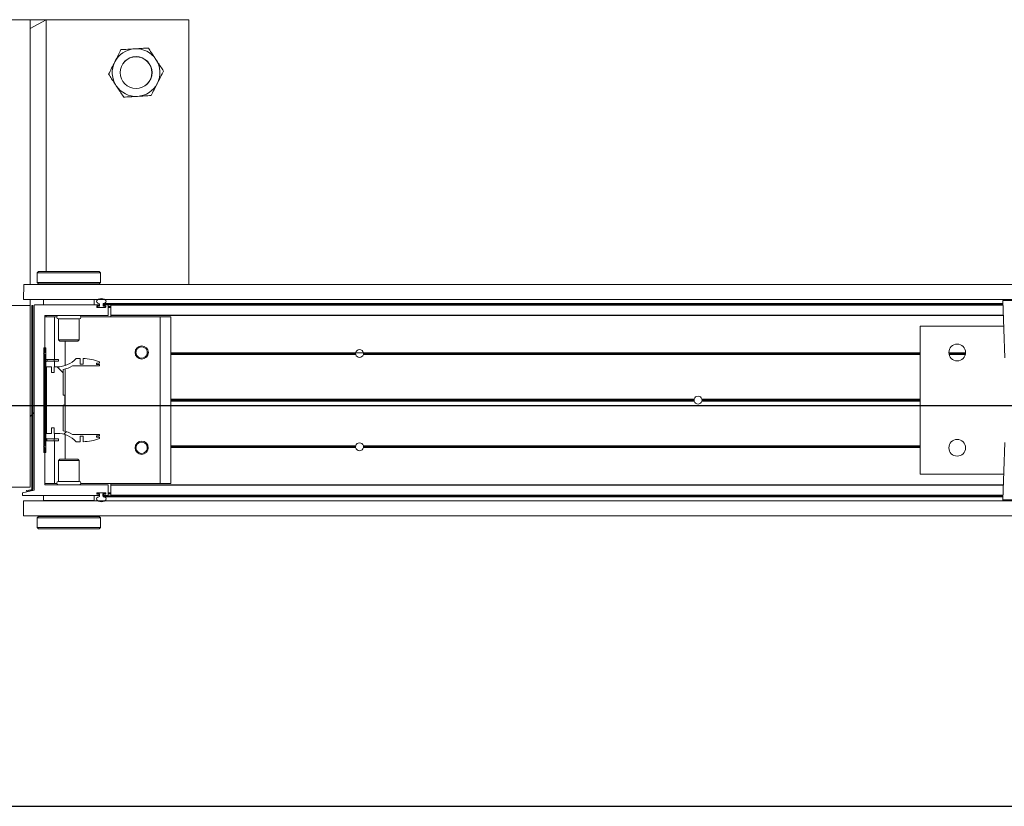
# Model space of a CAD drawing. Header units: feet. Extents: x 0 to 152508, y 0 to 59434.
# Tile 111 of 114: x 152357.22 to 152359.16, y 59421.09 to 59422.64. Entities that reach past the tile are written whole.
import ezdxf

# ---------------------------------------------------------------- set-up
doc = ezdxf.new("R2010")
doc.units = ezdxf.units.FT
doc.header["$LTSCALE"] = 0.1
doc.header["$MEASUREMENT"] = 0
for name, color, linetype, lineweight in [('Bridge plan$0$BR_P_Rail_Object', 251, 'Continuous', 30), ('Bridge plan$0$DR_P_Underdrain', 252, 'Continuous', 13), ('Bridge plan$0$SC_Scratch7', 252, 'Continuous', 0)]:
    doc.layers.add(name, color=color, linetype=linetype, lineweight=lineweight)

# ---------------------------------------------------------------- blocks, each defined once
blk = doc.blocks.new('Bridge plan$0$HIGH ST SCREENWALL_13 PANEL PLAN_2')
at = {"layer": 'Bridge plan$0$SC_Scratch7', "lineweight": 0}
h = blk.add_hatch(dxfattribs=at)
h.set_pattern_fill('ANSI31', color=256, scale=0.01, style=0, pattern_type=2)
h.set_pattern_definition([(44.99814199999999, (-33.95950515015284, -14.22361163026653), (-0.08838530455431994, 0.08839103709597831), [])])
h.paths.add_polyline_path([(-28.34556957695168, -0.1417565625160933, -0.3639702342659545), (-28.3476355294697, -0.1442185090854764), (-28.35617515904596, -0.1457239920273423), (-28.35588579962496, -0.1473653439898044), (-28.34734617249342, -0.1458598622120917, 0.3639702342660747), (-28.34390291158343, -0.1417566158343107), (-28.34389120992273, 0.2189973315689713), (-28.34555787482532, 0.2189973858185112)])
h = blk.add_hatch(dxfattribs=at)
h.set_pattern_fill('ANSI31', color=256, scale=0.01, style=0, pattern_type=2)
h.set_pattern_definition([(44.99814199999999, (-33.96843601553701, -14.22083327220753), (-0.08838530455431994, 0.08839103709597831), [])])
h.paths.add_polyline_path([(-28.31837982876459, -0.07085708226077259), (-28.31837313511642, 0.1355175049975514), (-28.32212312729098, 0.1355176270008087), (-28.32212982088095, -0.07085696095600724)])
h = blk.add_hatch(dxfattribs=at)
h.set_pattern_fill('ANSI38', color=256, scale=0.01, style=0, pattern_type=2)
h.set_pattern_definition([(44.99814199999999, (-33.86855822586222, -14.2249387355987), (-0.08838530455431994, 0.08839103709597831), []), (134.998142, (-33.86855822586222, -14.2249387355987), (-0.2651616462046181, 0.0883967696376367), [0.31249937, -0.18749962])])
h.paths.add_polyline_path([(-28.30730353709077, 0.08698853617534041), (-28.30730318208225, 0.09794652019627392), (-28.31691602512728, 0.09794683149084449), (-28.31692028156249, -0.03328650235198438), (-28.30730743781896, -0.03328681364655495), (-28.3073070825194, -0.02232883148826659), (-28.3016640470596, -0.02232901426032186), (-28.30166440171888, -0.0332869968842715), (-28.29602137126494, -0.03328717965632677, -0.2061892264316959), (-28.25839074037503, -0.0494957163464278), (-28.25035269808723, -0.04949597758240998), (-28.25035234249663, -0.03853799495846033), (-28.24477492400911, -0.03853817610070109), (-28.24477527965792, -0.04949615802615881, 0.09842250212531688), (-28.21275413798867, -0.04313238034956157), (-28.21275405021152, -0.04042569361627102), (-28.21848787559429, -0.04042550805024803), (-28.218487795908, -0.03796488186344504), (-28.21275397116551, -0.03796506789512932), (-28.21275388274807, -0.03525838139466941), (-28.26564464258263, -0.03525666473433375, 0.0857050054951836), (-28.28411177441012, -0.02795414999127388), (-28.28411013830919, 0.0224866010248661), (-28.28082930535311, 0.02248649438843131), (-28.28082866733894, 0.04217149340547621), (-28.28410949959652, 0.04217160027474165), (-28.28410786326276, 0.0926123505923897, 0.0857050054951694), (-28.26564025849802, 0.09991366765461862), (-28.21274949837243, 0.09991195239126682), (-28.21274941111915, 0.1026186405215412), (-28.21848323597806, 0.1026188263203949), (-28.21848315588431, 0.105079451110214), (-28.2127493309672, 0.1050792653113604), (-28.21274924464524, 0.1077859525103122, 0.09842250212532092), (-28.24476997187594, 0.1141518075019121), (-28.24477032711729, 0.1031938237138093), (-28.25034774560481, 0.1031940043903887), (-28.25034738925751, 0.1141519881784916), (-28.25838543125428, 0.1141522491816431, -0.2061892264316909), (-28.29601711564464, 0.09794615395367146), (-28.30166014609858, 0.09794633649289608), (-28.30166050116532, 0.08698835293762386)])
for p, q in [((-28.03637358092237, 0.7814862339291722), (-28.70303891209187, 0.7815078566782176)), ((-28.34887295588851, 0.7814963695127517), (-28.39053953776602, 0.7814977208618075)), ((-28.34887295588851, 0.7814963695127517), (-28.34888987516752, 0.2598307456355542)), ((-28.34887295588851, 0.7814963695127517), (-28.34887352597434, 0.7639182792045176)), ((-28.34887352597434, 0.7639182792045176), (-28.31762301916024, 0.7814953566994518)), ((-28.31762301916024, 0.7814953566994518), (-28.34887295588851, 0.7814963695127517)), ((-28.31762301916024, 0.7814953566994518), (-28.31763910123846, 0.2856662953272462)), ((-28.03639050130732, 0.2598206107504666), (-28.03637358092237, 0.7814862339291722)), ((-28.33545164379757, 0.2831668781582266), (-28.33545174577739, 0.2800390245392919)), ((-28.3329515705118, 0.285666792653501), (-28.33545164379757, 0.2831668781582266)), ((-28.33545164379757, 0.2831668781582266), (-28.21045189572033, 0.283162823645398)), ((-28.3329515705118, 0.285666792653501), (-28.21295181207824, 0.2856628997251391)), ((-28.21045189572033, 0.283162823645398), (-28.21295181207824, 0.2856628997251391)), ((-28.21078593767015, 0.2739683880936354), (-28.2107752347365, 0.2721592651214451)), ((-28.21045199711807, 0.2800337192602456), (-28.21045189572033, 0.283162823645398)), ((-28.36191068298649, 0.2598311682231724), (-28.3619116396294, 0.2303312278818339)), ((-28.36191068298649, 0.2598311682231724), (-24.37233533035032, 0.2597017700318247)), ((-28.33545216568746, 0.2670994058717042), (-28.33545226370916, 0.264052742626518)), ((-28.33545226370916, 0.264052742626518), (-28.33295235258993, 0.2615526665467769)), ((-28.33545226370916, 0.264052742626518), (-28.21045251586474, 0.2640486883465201)), ((-28.33295235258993, 0.2615526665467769), (-28.21295259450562, 0.2615487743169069)), ((-28.32920236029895, 0.2615525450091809), (-28.32920241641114, 0.2598301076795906)), ((-28.21670263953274, 0.259826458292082), (-28.21670258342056, 0.2615488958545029)), ((-28.21295259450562, 0.2615487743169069), (-28.21045251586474, 0.2640486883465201)), ((-28.21045251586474, 0.2640486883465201), (-28.2104524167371, 0.2670978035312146)), ((-28.34889120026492, 0.2189974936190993), (-28.39055778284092, 0.218998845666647)), ((-28.3619116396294, 0.2303312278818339), (-24.37233628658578, 0.2302018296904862)), ((-28.34890282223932, -0.1393351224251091), (-28.34889120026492, 0.2189974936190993)), ((-28.34889083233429, 0.230330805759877), (-28.34889120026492, 0.2189974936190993)), ((-28.34555787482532, 0.2189973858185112), (-28.34556957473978, -0.1417565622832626)), ((-28.34555787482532, 0.2189973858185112), (-28.34389120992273, 0.2189973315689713)), ((-28.34389120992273, 0.2189973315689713), (-28.34390291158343, -0.1417566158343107)), ((-28.3410787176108, 0.2190103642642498), (-28.34109051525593, -0.1447520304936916)), ((-28.21377415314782, 0.2198264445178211), (-28.34025848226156, 0.2198305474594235)), ((-28.32297200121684, 0.2302466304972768), (-28.32297233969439, 0.219829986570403)), ((-28.32297200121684, 0.2302466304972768), (-28.32295338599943, 0.2302466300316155)), ((-28.32295372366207, 0.219829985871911), (-28.32295338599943, 0.2302466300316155)), ((-28.32295338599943, 0.2302466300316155), (-28.22295358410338, 0.2302433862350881)), ((-28.3176408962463, 0.2303297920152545), (-28.31764089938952, 0.2302464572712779)), ((-28.28857845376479, 0.230328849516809), (-28.28857845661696, 0.2302455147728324)), ((-28.25732851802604, 0.2302445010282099), (-28.25732851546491, 0.2303278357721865)), ((-28.22295358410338, 0.2302433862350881), (-28.22295392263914, 0.2198267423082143)), ((-28.22293496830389, 0.2302433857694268), (-28.22293530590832, 0.2198267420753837)), ((-28.21774573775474, 0.2156884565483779), (-28.2177456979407, 0.2169230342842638)), ((-28.20106600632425, 0.2148677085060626), (-28.21692555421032, 0.2148682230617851)), ((-28.21692546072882, 0.2177432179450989), (-28.2137742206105, 0.2177431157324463)), ((-28.21678738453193, 0.216326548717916), (-28.21678740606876, 0.2156598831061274)), ((-28.21595410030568, 0.2148265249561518), (-28.20203745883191, 0.2148260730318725)), ((-28.21232903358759, 0.2171597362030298), (-28.21595402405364, 0.2171598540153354)), ((-28.21295398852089, 0.2185632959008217), (-28.21295397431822, 0.2190062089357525)), ((-28.21232891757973, 0.2207400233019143), (-28.21232903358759, 0.2171597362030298)), ((-28.20566237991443, 0.2171595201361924), (-28.20566226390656, 0.2207398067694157)), ((-28.20222427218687, 0.2171594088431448), (-28.20566237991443, 0.2171595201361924)), ((-28.20566226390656, 0.2207398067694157), (-26.43312958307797, 0.2206823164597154)), ((-28.20503731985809, 0.2190059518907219), (-28.20503733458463, 0.2185630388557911)), ((-28.20439347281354, 0.2224720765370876), (-26.4331900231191, 0.2224146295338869)), ((-28.20421715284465, 0.2177428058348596), (-28.20106591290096, 0.2177427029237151)), ((-28.19606585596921, 0.2198258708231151), (-28.2042170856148, 0.2198261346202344)), ((-28.20222427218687, 0.2171594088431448), (-28.20120405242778, 0.2171593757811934)), ((-28.20120412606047, 0.2148677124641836), (-28.20120410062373, 0.2156593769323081)), ((-28.20120410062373, 0.2156593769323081), (-28.20120407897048, 0.2163260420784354)), ((-28.20120410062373, 0.2156593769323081), (-28.20024626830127, 0.2156593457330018)), ((-28.20120407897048, 0.2163260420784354), (-28.20120405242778, 0.2171593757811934)), ((-28.20120407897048, 0.2163260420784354), (-28.20024575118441, 0.2163260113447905)), ((-28.20120405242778, 0.2171593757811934), (-28.20028067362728, 0.217159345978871)), ((-28.2002457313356, 0.2169224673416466), (-28.20024577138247, 0.2156878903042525)), ((-28.19524629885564, 0.1998258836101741), (-28.19524567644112, 0.219005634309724)), ((-28.19524581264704, 0.2148258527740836), (-28.19003748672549, 0.214825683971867)), ((-28.19524578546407, 0.2156591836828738), (-28.19003746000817, 0.2156590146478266)), ((-28.19524576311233, 0.2163258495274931), (-28.19003743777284, 0.2163256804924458)), ((-28.19524573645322, 0.2171591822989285), (-28.19003741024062, 0.2171590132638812)), ((-28.19003797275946, 0.1998125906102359), (-28.19003735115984, 0.2190054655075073)), ((-28.19003735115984, 0.2190054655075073), (-28.19003732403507, 0.2198256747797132)), ((-26.43306909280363, 0.2189484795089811), (-28.19003735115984, 0.2190054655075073)), ((-26.43309771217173, 0.2197686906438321), (-28.19003732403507, 0.2198256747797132)), ((-26.43341048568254, 0.2287337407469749), (-26.42946351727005, 0.1156021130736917)), ((-26.36712401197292, 0.228731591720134), (-26.43341048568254, 0.2287337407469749)), ((-28.32024844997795, 0.1256634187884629), (-28.32024609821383, 0.1981763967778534)), ((-28.320246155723, 0.1963924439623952), (-28.30128786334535, 0.196391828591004)), ((-28.31942586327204, 0.1989965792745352), (-28.19607965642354, 0.1989925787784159)), ((-28.31764191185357, 0.1989965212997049), (-28.31764199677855, 0.1963923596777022)), ((-28.30129058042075, 0.1126003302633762), (-28.30128786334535, 0.196391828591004)), ((-28.30128786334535, 0.196391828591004), (-28.29658150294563, 0.1963916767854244)), ((-28.24932766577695, 0.1963901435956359), (-28.09295494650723, 0.1963850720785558)), ((-28.19003808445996, 0.1963882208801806), (-28.19003799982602, 0.198992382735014)), ((-28.19003799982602, 0.198992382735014), (-28.19003797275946, 0.1998125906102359)), ((-26.4323708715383, 0.198935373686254), (-28.19003799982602, 0.198992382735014)), ((-26.43239948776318, 0.1997555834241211), (-28.19003797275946, 0.1998125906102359)), ((-28.09296558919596, -0.1317392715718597), (-28.09295494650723, 0.1963850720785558)), ((-28.09295494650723, 0.1963850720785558), (-28.07212165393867, 0.1963843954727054)), ((-28.07213229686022, -0.131739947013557), (-28.07212165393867, 0.1963843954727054)), ((-28.29337133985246, 0.1924340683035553), (-28.29337268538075, 0.1509512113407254)), ((-28.25253808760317, 0.1924327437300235), (-28.29337133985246, 0.1924340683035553)), ((-28.25253943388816, 0.1509498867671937), (-28.25253808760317, 0.1924327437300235)), ((-26.59629186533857, 0.178107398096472), (-26.59630132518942, -0.1135586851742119)), ((-26.4316440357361, 0.1781020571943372), (-26.59629186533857, 0.178107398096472)), ((-28.29337268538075, 0.1509512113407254), (-28.29100071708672, 0.1485790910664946)), ((-28.25253943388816, 0.1509498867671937), (-28.29337268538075, 0.1509512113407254)), ((-28.25491155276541, 0.1485779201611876), (-28.29100071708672, 0.1485790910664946)), ((-28.28045768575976, 0.1003381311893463), (-28.28045612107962, 0.1485787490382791)), ((-28.25491155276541, 0.1485779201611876), (-28.25253943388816, 0.1509498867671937)), ((-28.32274850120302, 0.1239968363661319), (-28.32024844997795, 0.1256634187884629)), ((-28.32024855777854, 0.1223300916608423), (-28.32274850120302, 0.1239968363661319)), ((-28.32212312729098, 0.1355176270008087), (-28.32212982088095, -0.07085696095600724)), ((-28.31837313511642, 0.1355175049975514), (-28.32212312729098, 0.1355176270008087)), ((-28.32025140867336, 0.03445486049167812), (-28.32024855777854, 0.1223300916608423)), ((-28.31837313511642, 0.1355175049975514), (-28.31837982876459, -0.07085708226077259)), ((-28.14069931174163, 0.1256575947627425), (-28.14242963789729, 0.1256576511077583)), ((-28.14050963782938, 0.1239909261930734), (-28.1422686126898, 0.1239909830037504)), ((-28.14005357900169, 0.1223242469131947), (-28.14188472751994, 0.1223243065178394)), ((-28.11694649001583, 0.1223234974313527), (-28.11919430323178, 0.1223235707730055)), ((-28.11656249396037, 0.1239901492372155), (-28.11873813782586, 0.1239902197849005)), ((-28.11640135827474, 0.1256568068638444), (-28.11854835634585, 0.1256568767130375)), ((-27.70806143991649, 0.1223102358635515), (-28.07212405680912, 0.122322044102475)), ((-27.70826949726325, 0.1239769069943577), (-28.07212400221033, 0.12398870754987)), ((-27.70811770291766, 0.1256435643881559), (-28.07212394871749, 0.125655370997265)), ((-27.70818968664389, 0.1252269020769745), (-27.69272638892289, 0.1252264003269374)), ((-26.59629367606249, 0.1222741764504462), (-27.69285482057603, 0.1223097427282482)), ((-26.59629356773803, 0.1256075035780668), (-27.69279834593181, 0.1256430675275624)), ((-26.59629362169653, 0.1239408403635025), (-27.69264666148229, 0.1239763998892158)), ((-26.50684065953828, 0.1256046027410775), (-26.53991342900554, 0.1256056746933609)), ((-26.50696718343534, 0.1239379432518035), (-26.53978701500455, 0.1239390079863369)), ((-26.50726618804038, 0.1222712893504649), (-26.53948811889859, 0.122272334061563)), ((-28.31691602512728, 0.09794683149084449), (-28.31692028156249, -0.03328650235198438)), ((-28.30730318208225, 0.09794652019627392), (-28.31691602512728, 0.09794683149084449)), ((-28.31595721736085, 0.1126008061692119), (-28.31595733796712, 0.1088508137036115)), ((-28.30194869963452, 0.1088503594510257), (-28.31595733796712, 0.1088508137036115)), ((-28.30194857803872, 0.1126003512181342), (-28.31595721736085, 0.1126008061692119)), ((-28.30730353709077, 0.08698853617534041), (-28.30730318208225, 0.09794652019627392)), ((-28.30194869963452, 0.1088503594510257), (-28.30194857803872, 0.1126003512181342)), ((-28.29361538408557, 0.1088500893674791), (-28.30194869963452, 0.1088503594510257)), ((-28.29361526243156, 0.1126000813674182), (-28.30194857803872, 0.1126003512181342)), ((-28.30166014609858, 0.09794633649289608), (-28.30166050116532, 0.08698835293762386)), ((-28.29601711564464, 0.09794615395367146), (-28.30166014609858, 0.09794633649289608)), ((-28.30129105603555, 0.09794632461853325), (-28.30129070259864, 0.1088503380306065)), ((-28.29361538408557, 0.1088500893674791), (-28.29361526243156, 0.1126000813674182)), ((-28.26564025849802, 0.09991366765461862), (-28.21274949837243, 0.09991195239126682)), ((-28.25034738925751, 0.1141519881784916), (-28.25838543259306, 0.1141522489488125)), ((-28.25034774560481, 0.1031940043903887), (-28.25034738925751, 0.1141519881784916)), ((-28.24477032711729, 0.1031938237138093), (-28.25034774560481, 0.1031940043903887)), ((-28.24476997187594, 0.1141518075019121), (-28.24477032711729, 0.1031938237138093)), ((-28.21848323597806, 0.1026188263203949), (-28.21848315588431, 0.105079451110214)), ((-28.21274941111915, 0.1026186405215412), (-28.21848323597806, 0.1026188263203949)), ((-28.21848315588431, 0.105079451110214), (-28.2127493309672, 0.1050792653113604)), ((-28.21274949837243, 0.09991195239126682), (-28.21274941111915, 0.1026186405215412)), ((-28.2127493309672, 0.1050792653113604), (-28.21274924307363, 0.1077859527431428)), ((-28.30166050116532, 0.08698835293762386), (-28.30730353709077, 0.08698853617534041)), ((-28.28410949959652, 0.04217160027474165), (-28.28410786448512, 0.09261235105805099)), ((-28.28046187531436, -0.02883866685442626), (-28.28045790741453, 0.09349662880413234)), ((-28.28082866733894, 0.04217149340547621), (-28.28410949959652, 0.04217160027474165)), ((-28.28082930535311, 0.02248649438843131), (-28.28082866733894, 0.04217149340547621)), ((-28.32237606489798, 0.03233034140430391), (-28.32025140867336, 0.03445486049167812)), ((-28.32025154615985, 0.03020568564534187), (-28.32237606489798, 0.03233034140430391)), ((-28.32025439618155, -0.05766954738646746), (-28.32025154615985, 0.03020568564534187)), ((-28.28411177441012, -0.02795414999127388), (-28.28411013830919, 0.0224866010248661)), ((-28.28411013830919, 0.0224866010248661), (-28.28082930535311, 0.02248649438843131)), ((-27.04131383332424, 0.0301642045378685), (-28.07212704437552, 0.03019763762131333)), ((-27.04160820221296, 0.0322888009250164), (-28.07212697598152, 0.03232222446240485)), ((-27.04131369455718, 0.03441337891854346), (-28.07212690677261, 0.03444681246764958)), ((-26.59629666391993, 0.03014977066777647), (-27.02627774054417, 0.03016371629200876)), ((-26.59629652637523, 0.03439894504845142), (-27.02627760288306, 0.03441289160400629)), ((-26.5962965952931, 0.03227435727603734), (-27.02598323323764, 0.03228829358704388)), ((-28.3455648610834, 0.003581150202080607), (-28.34889829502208, 0.0002479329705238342)), ((-28.34108555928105, 0.00806016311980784), (-28.34389814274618, 0.005247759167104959)), ((-28.31692028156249, -0.03328650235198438), (-28.30730743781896, -0.03328681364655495)), ((-28.30730743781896, -0.03328681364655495), (-28.3073070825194, -0.02232883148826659)), ((-28.3073070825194, -0.02232883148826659), (-28.3016640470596, -0.02232901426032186)), ((-28.3016640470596, -0.02232901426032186), (-28.30166440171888, -0.0332869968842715)), ((-28.30166440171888, -0.0332869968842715), (-28.29602137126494, -0.03328718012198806)), ((-28.30129566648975, -0.04419102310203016), (-28.30129531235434, -0.03328700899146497)), ((-28.28046366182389, -0.08392078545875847), (-28.280462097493, -0.03568016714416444)), ((-28.21275388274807, -0.03525838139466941), (-28.26564464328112, -0.03525666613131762)), ((-28.25035269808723, -0.04949597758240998), (-28.25035234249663, -0.03853799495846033)), ((-28.25035234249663, -0.03853799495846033), (-28.24477492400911, -0.03853817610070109)), ((-28.24477492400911, -0.03853817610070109), (-28.24477527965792, -0.04949615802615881)), ((-28.21848787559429, -0.04042550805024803), (-28.218487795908, -0.03796488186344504)), ((-28.218487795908, -0.03796488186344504), (-28.21275397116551, -0.03796506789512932)), ((-28.21275397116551, -0.03796506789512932), (-28.21275388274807, -0.03525838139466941)), ((-28.32275444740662, -0.05933613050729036), (-28.32025439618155, -0.05766954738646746)), ((-28.31596230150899, -0.04419054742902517), (-28.3159624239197, -0.04794054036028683)), ((-28.3159624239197, -0.04794054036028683), (-28.30195378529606, -0.04794099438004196)), ((-28.31596230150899, -0.04419054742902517), (-28.30195366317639, -0.04419100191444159)), ((-28.30195366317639, -0.04419100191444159), (-28.30195378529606, -0.04794099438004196)), ((-28.30195378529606, -0.04794099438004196), (-28.29362046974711, -0.04794126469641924)), ((-28.30195366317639, -0.04419100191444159), (-28.29362034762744, -0.04419127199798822)), ((-28.301298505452, -0.1317325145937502), (-28.30129578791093, -0.04794101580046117)), ((-28.29362034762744, -0.04419127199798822), (-28.29362046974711, -0.04794126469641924)), ((-28.25839074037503, -0.0494957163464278), (-28.25035269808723, -0.04949597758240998)), ((-28.21275405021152, -0.04042569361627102), (-28.21848787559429, -0.04042550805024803)), ((-28.21275413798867, -0.04313238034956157), (-28.21275405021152, -0.04042569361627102)), ((-28.14005941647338, -0.05767539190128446), (-28.14189056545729, -0.05767533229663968)), ((-28.11695232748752, -0.0576761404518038), (-28.11920014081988, -0.05767606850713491)), ((-27.7080672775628, -0.05768940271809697), (-28.07212989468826, -0.05767759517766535)), ((-26.59629951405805, -0.05772546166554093), (-27.69286065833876, -0.05768989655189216)), ((-26.42946892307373, -0.05106422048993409), (-26.43342322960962, -0.1641955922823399)), ((-28.32025450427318, -0.06100287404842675), (-28.32275444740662, -0.05933613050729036)), ((-28.32212982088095, -0.07085696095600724), (-28.31837982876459, -0.07085708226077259)), ((-28.32025685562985, -0.1335158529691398), (-28.32025450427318, -0.06100287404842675)), ((-28.14070536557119, -0.06100869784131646), (-28.14243569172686, -0.0610086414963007)), ((-28.14051558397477, -0.05934204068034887), (-28.14227455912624, -0.05934198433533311)), ((-28.11656844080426, -0.05934281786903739), (-28.11874408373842, -0.05934274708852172)), ((-28.11640741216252, -0.06100948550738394), (-28.11855441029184, -0.06100941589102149)), ((-27.70812375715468, -0.06102272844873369), (-28.07213000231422, -0.06101092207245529)), ((-27.70827544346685, -0.05935606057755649), (-28.0721299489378, -0.05934425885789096)), ((-26.59629962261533, -0.06105878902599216), (-27.69280440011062, -0.0610232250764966)), ((-26.59629956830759, -0.05939212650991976), (-27.69265260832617, -0.05935656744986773)), ((-28.29338038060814, -0.0862924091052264), (-28.29338172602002, -0.1277752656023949)), ((-28.2910082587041, -0.08392044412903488), (-28.29338038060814, -0.0862924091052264)), ((-28.29338038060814, -0.0862924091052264), (-28.25254712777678, -0.0862937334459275)), ((-28.2910082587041, -0.08392044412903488), (-28.25491909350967, -0.08392161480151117)), ((-28.25254712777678, -0.0862937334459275), (-28.25491909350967, -0.08392161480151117)), ((-28.25254847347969, -0.1277765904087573), (-28.25254712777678, -0.0862937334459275)), ((-26.59630132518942, -0.1135586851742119), (-26.43165349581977, -0.1135640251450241)), ((-28.32025679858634, -0.1317318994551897), (-28.301298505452, -0.1317325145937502)), ((-28.19607734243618, -0.1343400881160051), (-28.31943667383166, -0.1343360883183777)), ((-28.301298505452, -0.1317325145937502), (-28.29659214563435, -0.1317326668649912)), ((-28.29338172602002, -0.1277752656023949), (-28.25254847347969, -0.1277765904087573)), ((-28.24933830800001, -0.131734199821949), (-28.09296558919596, -0.1317392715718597)), ((-28.19525778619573, -0.1543531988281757), (-28.19525716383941, -0.1351603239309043)), ((-28.19004946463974, -0.1544855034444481), (-28.19004883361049, -0.1350283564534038)), ((-28.19004883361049, -0.1350283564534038), (-28.19004881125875, -0.1343402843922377)), ((-26.43240573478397, -0.1350853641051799), (-28.19004883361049, -0.1350283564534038)), ((-28.19004881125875, -0.1343402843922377), (-28.19004872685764, -0.1317361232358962)), ((-26.43238168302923, -0.134397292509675), (-28.19004881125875, -0.1343402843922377)), ((-28.09296558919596, -0.1317392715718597), (-28.07213229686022, -0.131739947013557)), ((-28.39056940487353, -0.1393337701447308), (-28.34890282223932, -0.1393351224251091)), ((-28.36452814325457, -0.1501679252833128), (-28.36452830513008, -0.1551679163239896)), ((-28.34109051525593, -0.1447520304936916), (-28.36452814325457, -0.1501679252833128)), ((-28.3476355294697, -0.1442185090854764), (-28.35617515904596, -0.1457239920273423)), ((-28.35588579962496, -0.1473653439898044), (-28.35617515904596, -0.1457239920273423)), ((-28.34734616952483, -0.1458598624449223), (-28.35588579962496, -0.1473653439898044)), ((-28.21775767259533, -0.1522691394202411), (-28.21775763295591, -0.1510345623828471)), ((-28.21378624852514, -0.1530894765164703), (-28.21693748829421, -0.1530893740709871)), ((-28.21693739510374, -0.1502143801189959), (-28.20107784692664, -0.150214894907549)), ((-28.21679929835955, -0.1510060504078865), (-28.21679932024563, -0.1516727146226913)), ((-28.2020493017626, -0.1501731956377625), (-28.21596593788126, -0.1501727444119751)), ((-28.2157791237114, -0.1525060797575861), (-28.2123410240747, -0.1525061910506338)), ((-28.21296608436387, -0.1543526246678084), (-28.21296606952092, -0.1539097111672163)), ((-28.2123410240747, -0.1525061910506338), (-28.21234114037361, -0.1560864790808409)), ((-28.20567448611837, -0.1560866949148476), (-28.2056743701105, -0.1525064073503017)), ((-28.2056743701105, -0.1525064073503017), (-28.2020493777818, -0.1525065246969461)), ((-28.20504941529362, -0.1539099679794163), (-28.20504943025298, -0.1543528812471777)), ((-28.20107794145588, -0.1530898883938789), (-28.20422918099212, -0.153089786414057)), ((-28.2020493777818, -0.1525065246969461), (-28.20121604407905, -0.1525065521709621)), ((-28.20121604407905, -0.1525065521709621), (-28.20121601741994, -0.1516732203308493)), ((-28.20121604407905, -0.1525065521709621), (-28.20029266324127, -0.1525065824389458)), ((-28.20121601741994, -0.1516732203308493), (-28.20121599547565, -0.1510065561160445)), ((-28.20121601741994, -0.1516732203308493), (-28.20025768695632, -0.1516732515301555)), ((-28.20121599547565, -0.1510065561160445), (-28.20121596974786, -0.1502148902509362)), ((-28.20121599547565, -0.1510065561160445), (-28.20025816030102, -0.1510065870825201)), ((-28.20025766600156, -0.1510351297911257), (-28.20025770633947, -0.1522697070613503)), ((-28.19525772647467, -0.152506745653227), (-28.19004940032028, -0.152506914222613)), ((-28.19525769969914, -0.1516734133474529), (-28.19004937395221, -0.1516735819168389)), ((-28.19525767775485, -0.1510067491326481), (-28.19004935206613, -0.1510069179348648)), ((-28.19525765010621, -0.1501734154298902), (-28.19004932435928, -0.1501735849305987)), ((-28.19004948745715, -0.1551735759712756), (-28.19004946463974, -0.1544855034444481)), ((-26.43308582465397, -0.154542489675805), (-28.19004946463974, -0.1544855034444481)), ((-28.36452830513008, -0.1551679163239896), (-28.21378631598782, -0.1551728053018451)), ((-28.36192449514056, -0.1660013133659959), (-28.3619254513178, -0.1955012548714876)), ((-28.36192449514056, -0.1660013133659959), (-24.37234914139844, -0.1661307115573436)), ((-28.32296622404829, -0.1655859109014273), (-28.32296588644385, -0.155169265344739)), ((-28.22296642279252, -0.1655891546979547), (-28.32296622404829, -0.1655859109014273)), ((-28.28859129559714, -0.1655870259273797), (-28.28859130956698, -0.1660036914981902)), ((-28.25734136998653, -0.166004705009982), (-28.25734135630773, -0.1655880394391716)), ((-28.22296608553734, -0.1551725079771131), (-28.22296642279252, -0.1655891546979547)), ((-28.20567448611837, -0.1560866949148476), (-26.43314180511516, -0.1561441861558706)), ((-28.20440580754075, -0.1578190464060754), (-26.43320235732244, -0.1578764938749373)), ((-28.20422924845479, -0.1551731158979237), (-28.19607801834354, -0.1551733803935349)), ((-26.43310987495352, -0.1552305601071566), (-28.19004948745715, -0.1551735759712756)), ((-26.43342322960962, -0.1641955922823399), (-26.30085028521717, -0.1641998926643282)), ((-26.30248975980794, -0.1658975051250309), (-26.43178387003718, -0.1658933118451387)), ((-28.3619254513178, -0.1955012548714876), (-24.37235009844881, -0.195630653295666)), ((-28.33546729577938, -0.199391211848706), (-28.33546739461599, -0.2024403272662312)), ((-28.33296722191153, -0.1968912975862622), (-28.33546729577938, -0.199391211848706)), ((-28.21046754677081, -0.199395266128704), (-28.33546729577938, -0.199391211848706)), ((-28.33513387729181, -0.2093109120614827), (-28.33514457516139, -0.2075017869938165)), ((-28.21296746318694, -0.1968951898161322), (-28.33296722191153, -0.1968912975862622)), ((-28.32921718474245, -0.1955023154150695), (-28.3292172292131, -0.1968914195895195)), ((-28.21671745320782, -0.1968950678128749), (-28.21671740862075, -0.1955059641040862)), ((-28.21046754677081, -0.199395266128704), (-28.21296746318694, -0.1968951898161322)), ((-28.21046764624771, -0.2024419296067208), (-28.21046754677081, -0.199395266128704)), ((-28.3354678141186, -0.2153762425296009), (-28.33546791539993, -0.218505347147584)), ((-28.33546791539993, -0.218505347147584), (-28.33296800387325, -0.2210054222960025)), ((-28.21046816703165, -0.2185094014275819), (-28.33546791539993, -0.218505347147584)), ((-28.21296824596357, -0.2210093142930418), (-28.33296800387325, -0.2210054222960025)), ((-28.21296824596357, -0.2210093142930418), (-28.21046816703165, -0.2185094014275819)), ((-28.21046816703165, -0.2185094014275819), (-28.21046806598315, -0.2153815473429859))]:
    blk.add_line(p, q, dxfattribs=at)
for centre, radius in [((-28.14054341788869, 0.677323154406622), 0.03141660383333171), ((-28.14054341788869, 0.677323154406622), 0.03124993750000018), ((-28.12941548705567, 0.1260738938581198), 0.01302080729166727), ((-26.52337703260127, 0.126021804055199), 0.01654163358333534), ((-28.12942156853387, -0.0614257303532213), 0.01302080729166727), ((-26.52338311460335, -0.0614778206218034), 0.01654163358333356)]:
    blk.add_circle(centre, radius, dxfattribs=at)
for centre, radius, start, end in [((-28.14054341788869, 0.677323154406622), 0.04687490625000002, 93.33381642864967, 153.3338164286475), ((-28.14054341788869, 0.677323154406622), 0.04687490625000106, 33.33381642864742, 93.33381642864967), ((-28.14054341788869, 0.677323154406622), 0.04687490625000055, 153.3338164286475, 213.3338164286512), ((-28.14054341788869, 0.677323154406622), 0.04687490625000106, 333.3338164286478, 33.33381642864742), ((-28.14054341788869, 0.677323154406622), 0.04687490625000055, 213.3338164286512, 273.3338164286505), ((-28.14054341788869, 0.677323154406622), 0.04687490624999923, 273.3338164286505, 333.3338164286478), ((-28.39776967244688, 0.2736115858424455), 0.06265684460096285, 354.0342443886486, 5.887848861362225), ((-28.34025850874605, 0.2190103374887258), 0.0008202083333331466, 89.99814166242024, 179.9981416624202), ((-28.21692552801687, 0.2156884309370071), 0.0008202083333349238, 179.9981416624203, 269.9981416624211), ((-28.21692548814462, 0.2169230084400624), 0.0008202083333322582, 89.99814166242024, 179.9981416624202), ((-28.21595407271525, 0.2156598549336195), 0.0008333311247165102, 179.9981031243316, 269.9981416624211), ((-28.21595405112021, 0.2163265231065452), 0.0008333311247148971, 89.9981416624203, 179.9981776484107), ((-28.21377419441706, 0.2185633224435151), 0.0008202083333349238, 269.9981416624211, 359.9981416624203), ((-28.21377417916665, 0.2190062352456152), 0.0008202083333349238, 359.9981416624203, 89.9981416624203), ((-28.21414592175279, 0.2207400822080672), 0.001817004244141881, 359.9981416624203, 72.4356820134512), ((-28.20384525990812, 0.2207397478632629), 0.001817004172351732, 107.5606011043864, 179.9981433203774), ((-28.20421712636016, 0.2185630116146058), 0.0008202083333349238, 179.9981416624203, 269.9981416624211), ((-28.20421711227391, 0.2190059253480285), 0.0008202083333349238, 89.9981416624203, 179.9981416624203), ((-28.20222430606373, 0.2161182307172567), 0.001041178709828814, 11.51323150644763, 89.9981416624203), ((-28.20203743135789, 0.215659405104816), 0.0008333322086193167, 269.9981416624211, 359.9980818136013), ((-28.20106597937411, 0.2156879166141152), 0.0008202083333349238, 269.9981416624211, 359.9981416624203), ((-28.20106593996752, 0.2169224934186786), 0.0008202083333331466, 359.9981416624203, 89.99814166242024), ((-28.19606588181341, 0.2190056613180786), 0.0008202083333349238, 359.9981416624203, 89.9981416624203), ((-26.43177106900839, 0.228790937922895), 0.001640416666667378, 115.734717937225, 181.9981416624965), ((-28.31942588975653, 0.1981763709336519), 0.0008202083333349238, 89.9981416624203, 179.9981416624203), ((-28.29337123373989, 0.195714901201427), 0.003280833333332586, 89.99814166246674, 269.9981416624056), ((-28.2525379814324, 0.1957135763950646), 0.003280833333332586, 269.9981416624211, 89.99814166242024), ((-28.19607962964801, 0.1998259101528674), 0.0008333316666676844, 269.9981416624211, 359.9981416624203), ((-28.12962381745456, 0.1260739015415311), 0.01108331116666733, 357.843657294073, 182.1526260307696), ((-28.12962381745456, 0.1260739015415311), 0.01108331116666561, 182.1526260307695, 190.8324766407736), ((-28.12962381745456, 0.1260739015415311), 0.01108331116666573, 190.8324766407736, 199.7742688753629), ((-28.12962381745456, 0.1260739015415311), 0.01108331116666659, 199.7742688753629, 340.2220144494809), ((-28.12962381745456, 0.1260739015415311), 0.01108331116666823, 340.2220144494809, 349.1638066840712), ((-28.12962381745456, 0.1260739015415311), 0.01108331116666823, 349.1638066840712, 357.843657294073), ((-27.7004580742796, 0.1241057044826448), 0.007812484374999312, 168.6473907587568, 180.9446345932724), ((-27.7004580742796, 0.1241057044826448), 0.00781248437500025, 180.9446345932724, 193.2865001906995), ((-27.7004580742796, 0.1241057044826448), 0.007812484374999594, 11.34889256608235, 168.6473907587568), ((-27.7004580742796, 0.1241057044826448), 0.007812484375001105, 193.2865001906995, 346.7097831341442), ((-27.7004580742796, 0.1241057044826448), 0.007812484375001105, 346.7097831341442, 359.0516487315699), ((-27.7004580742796, 0.1241057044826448), 0.007812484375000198, 359.0516487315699, 11.3488925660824), ((-28.31595741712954, 0.1064341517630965), 0.002416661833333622, 89.9981416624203, 179.9981416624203), ((-28.31595741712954, 0.1064341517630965), 0.006166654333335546, 89.9981416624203, 113.0704114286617), ((-28.29601543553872, 0.1497369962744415), 0.05179084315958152, 269.9981416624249, 316.6001438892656), ((-28.29601543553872, 0.1497369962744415), 0.05835250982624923, 281.7746374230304, 301.3688958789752), ((-28.24477268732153, 0.03042189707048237), 0.08372991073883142, 67.51378105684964, 89.9981416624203), ((-27.03379571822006, 0.03228854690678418), 0.007812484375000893, 15.7783413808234, 164.2179419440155), ((-27.03379571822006, 0.03228854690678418), 0.007812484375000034, 164.2179419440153, 179.9981416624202), ((-27.03379571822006, 0.03228854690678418), 0.007812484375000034, 179.9981416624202, 195.7783413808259), ((-27.03379571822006, 0.03228854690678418), 0.007812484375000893, 195.7783413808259, 344.217941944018), ((-27.03379571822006, 0.03228854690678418), 0.007812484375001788, 344.217941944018, 359.9981416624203), ((-27.03379571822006, 0.03228854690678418), 0.007812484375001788, 359.9981416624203, 15.7783413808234), ((-28.29602305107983, -0.08507802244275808), 0.05179084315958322, 43.39613943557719, 89.99814166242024), ((-28.29602305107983, -0.08507802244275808), 0.05835250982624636, 58.62738744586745, 78.22164590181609), ((-28.31596222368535, -0.04177388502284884), 0.006166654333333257, 246.9258718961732, 269.9981416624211), ((-28.31596222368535, -0.04177388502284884), 0.002416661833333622, 179.9981416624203, 269.9981416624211), ((-28.2447725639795, 0.03423375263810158), 0.08372991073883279, 269.9981416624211, 292.4825022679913), ((-28.12962989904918, -0.06142572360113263), 0.01108331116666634, 160.2220144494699, 169.1638066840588), ((-28.12962989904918, -0.06142572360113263), 0.01108331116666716, 19.77426887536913, 160.2220144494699), ((-28.12962989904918, -0.06142572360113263), 0.01108331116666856, 10.83247664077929, 19.77426887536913), ((-27.70046402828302, -0.05948536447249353), 0.00781248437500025, 166.7097831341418, 179.051648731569), ((-27.70046402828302, -0.05948536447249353), 0.007812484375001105, 13.28650019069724, 166.7097831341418), ((-27.70046402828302, -0.05948536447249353), 0.007812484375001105, 0.9446345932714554, 13.28650019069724), ((-28.12962989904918, -0.06142572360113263), 0.0110833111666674, 177.8436572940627, 2.152626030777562), ((-28.12962989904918, -0.06142572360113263), 0.01108331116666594, 169.1638066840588, 177.8436572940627), ((-28.12962989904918, -0.06142572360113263), 0.01108331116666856, 2.152626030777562, 10.83247664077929), ((-27.70046402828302, -0.05948536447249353), 0.007812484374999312, 179.051648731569, 191.3488925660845), ((-27.70046402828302, -0.05948536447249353), 0.007812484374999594, 191.3488925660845, 348.6473907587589), ((-27.70046402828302, -0.05948536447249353), 0.007812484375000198, 348.6473907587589, 0.9446345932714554), ((-28.31943664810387, -0.1335158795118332), 0.0008202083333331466, 179.9981416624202, 269.998141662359), ((-28.29338183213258, -0.1310560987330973), 0.00328083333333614, 89.99814166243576, 269.9981416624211), ((-28.25254858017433, -0.1310574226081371), 0.00328083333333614, 269.9981416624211, 89.99814166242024), ((-28.19607736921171, -0.1351602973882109), 0.0008202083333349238, 359.9981416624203, 89.9981416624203), ((-28.34806957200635, -0.1417564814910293), 0.002499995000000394, 279.9981416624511, 359.9981416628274), ((-28.34806957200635, -0.1417564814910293), 0.004166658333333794, 279.9981416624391, 359.9981416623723), ((-28.21693746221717, -0.1522691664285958), 0.0008202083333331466, 179.9981416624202, 269.9981416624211), ((-28.21693742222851, -0.1510345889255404), 0.0008202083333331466, 89.99814166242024, 179.9981416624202), ((-28.21577909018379, -0.1514649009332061), 0.001041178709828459, 191.5132315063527, 269.9981416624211), ((-28.21596596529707, -0.1510060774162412), 0.0008333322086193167, 89.9981416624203, 179.9980818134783), ((-28.2137862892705, -0.1543525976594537), 0.0008202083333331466, 269.9981416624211, 359.9981416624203), ((-28.21378627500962, -0.1539096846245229), 0.0008202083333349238, 359.9981416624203, 89.9981416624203), ((-28.20422922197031, -0.1543529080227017), 0.0008202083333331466, 179.9981416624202, 269.9981416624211), ((-28.20422920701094, -0.1539099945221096), 0.0008202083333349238, 89.9981416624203, 179.9981416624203), ((-28.20204935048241, -0.1516731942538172), 0.0008333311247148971, 269.9981416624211, 359.9981776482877), ((-28.20204932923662, -0.1510065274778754), 0.000833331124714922, 359.9981031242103, 89.99814166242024), ((-28.20107791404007, -0.152269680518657), 0.0008202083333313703, 269.9981416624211, 359.9981416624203), ((-28.20107787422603, -0.1510351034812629), 0.0008202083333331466, 359.9981416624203, 89.99814166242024), ((-28.19607799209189, -0.1543531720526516), 0.0008202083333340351, 269.9981416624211, 359.9981416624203), ((-28.21415814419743, -0.1560864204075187), 0.001817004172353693, 287.5606011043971, 359.9981433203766), ((-28.20385748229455, -0.1560867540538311), 0.001817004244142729, 179.9981416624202, 252.4356820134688), ((-26.43178381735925, -0.1642528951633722), 0.00164041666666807, 177.9981416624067, 269.9981416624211), ((-28.1481501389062, -0.2089541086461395), 0.06265684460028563, 174.0342443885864, 185.8878488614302)]:
    blk.add_arc(centre, radius, start, end, dxfattribs=at)
for centre, major_axis, ratio, start_param, end_param in [((-28.20899538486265, 0.2270601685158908), (-0.009374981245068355, 3.040691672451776e-07), 0.5617178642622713, 2.083904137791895, 7.340873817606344), ((-28.20900801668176, -0.1624068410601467), (0.009374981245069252, -3.040691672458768e-07), 0.5617178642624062, 2.083904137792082, 7.340873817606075)]:
    blk.add_ellipse(centre, major_axis=major_axis, ratio=ratio, start_param=start_param, end_param=end_param, dxfattribs=at)
for points, knots in [([(-28.18243254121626, 0.698360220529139), (-28.18214459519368, 0.6989335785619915), (-28.17996438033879, 0.7032748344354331), (-28.17585374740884, 0.711459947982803), (-28.17215374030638, 0.7188274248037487), (-28.17028678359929, 0.7225449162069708)], [0, 0, 0, 0, 0.07010265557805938, 0.5307909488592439, 1, 1, 1, 1]), ([(-28.17028678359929, 0.7225449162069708), (-28.16589903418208, 0.7228005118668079), (-28.15704308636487, 0.7233163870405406), (-28.14788831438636, 0.7238496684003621), (-28.14326934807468, 0.7241187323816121)], [0, 0, 0, 0, 0.4954579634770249, 1, 1, 1, 1]), ([(-28.14326934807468, 0.7241187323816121), (-28.14262883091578, 0.7241560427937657), (-28.13777908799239, 0.7244385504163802), (-28.12863525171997, 0.7249711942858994), (-28.12040482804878, 0.7254506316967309), (-28.11625190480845, 0.7256925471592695)], [0, 0, 0, 0, 0.07010265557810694, 0.5307909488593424, 1, 1, 1, 1]), ([(-28.11625190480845, 0.7256925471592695), (-28.11435151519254, 0.7228031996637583), (-28.11053159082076, 0.7169953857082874), (-28.10552814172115, 0.7093881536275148), (-28.10246188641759, 0.7047262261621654), (-28.10138022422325, 0.703081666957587)], [0, 0, 0, 0, 0.3905333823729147, 0.7850020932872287, 1, 1, 1, 1]), ([(-28.19457829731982, 0.6741755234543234), (-28.19260577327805, 0.6781032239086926), (-28.18862455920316, 0.6860306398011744), (-28.18450901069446, 0.6942255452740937), (-28.18243254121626, 0.698360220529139)], [0, 0, 0, 0, 0.4954579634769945, 1, 1, 1, 1]), ([(-28.10138022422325, 0.703081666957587), (-28.09935659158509, 0.7000049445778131), (-28.09527738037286, 0.693802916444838), (-28.09032664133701, 0.6862758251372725), (-28.08742740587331, 0.6818678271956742), (-28.08650854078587, 0.68047078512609)], [0, 0, 0, 0, 0.4020739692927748, 0.810497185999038, 1, 1, 1, 1]), ([(-28.08650854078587, 0.68047078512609), (-28.08848106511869, 0.6765430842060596), (-28.09246227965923, 0.6686156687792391), (-28.09657782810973, 0.6604207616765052), (-28.0986542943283, 0.6562860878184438)], [0, 0, 0, 0, 0.4954579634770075, 1, 1, 1, 1]), ([(-28.17970661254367, 0.6515646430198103), (-28.18078827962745, 0.65320920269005), (-28.18383282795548, 0.6578381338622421), (-28.18883648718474, 0.6654456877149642), (-28.19265674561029, 0.6712540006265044), (-28.19457829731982, 0.6741755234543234)], [0, 0, 0, 0, 0.2149974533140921, 0.6051517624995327, 1, 1, 1, 1]), ([(-28.16483493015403, 0.6289537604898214), (-28.16575379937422, 0.6303508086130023), (-28.1686241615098, 0.6347149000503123), (-28.17357370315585, 0.642240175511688), (-28.17765297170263, 0.6484422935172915), (-28.17970661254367, 0.6515646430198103)], [0, 0, 0, 0, 0.189503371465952, 0.5919695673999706, 1, 1, 1, 1]), ([(-28.0986542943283, 0.6562860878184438), (-28.09894223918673, 0.6557127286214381), (-28.10112245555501, 0.6513714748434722), (-28.10523308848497, 0.6431863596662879), (-28.10893309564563, 0.6358188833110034), (-28.11080004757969, 0.6321013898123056)], [0, 0, 0, 0, 0.07010265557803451, 0.5307909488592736, 1, 1, 1, 1]), ([(-28.13781749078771, 0.6305275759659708), (-28.13845800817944, 0.6304902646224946), (-28.14330775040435, 0.6302077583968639), (-28.1524515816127, 0.6296751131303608), (-28.16068200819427, 0.6291956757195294), (-28.16483493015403, 0.6289537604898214)], [0, 0, 0, 0, 0.07010265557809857, 0.5307909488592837, 1, 1, 1, 1]), ([(-28.11080004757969, 0.6321013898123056), (-28.11518780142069, 0.6318457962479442), (-28.1240437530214, 0.6313299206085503), (-28.13319852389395, 0.6307966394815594), (-28.13781749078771, 0.6305275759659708)], [0, 0, 0, 0, 0.4954579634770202, 1, 1, 1, 1]), ([(-28.21079221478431, 0.2736057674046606), (-28.2107845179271, 0.2743352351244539), (-28.21076912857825, 0.275794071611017), (-28.21066135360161, 0.2777442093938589), (-28.21054446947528, 0.2792046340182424), (-28.21046031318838, 0.2800372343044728), (-28.21046045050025, 0.2800347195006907), (-28.21046050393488, 0.2800337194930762)], [0, 0, 0, 0, 0.2140444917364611, 0.4280607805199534, 0.6428083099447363, 0.8580379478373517, 1, 1, 1, 1]), ([(-28.21045266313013, 0.2670978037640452), (-28.21045258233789, 0.2670969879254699), (-28.2104402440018, 0.2669751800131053), (-28.21048500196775, 0.2674033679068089), (-28.21058035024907, 0.2684081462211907), (-28.21070171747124, 0.2700851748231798), (-28.21078037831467, 0.2719097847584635), (-28.21078884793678, 0.2731237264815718), (-28.21079221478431, 0.2736057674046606)], [0, 0, 0, 0, 0.001442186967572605, 0.2150715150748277, 0.4286732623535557, 0.6432687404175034, 0.8583464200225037, 1, 1, 1, 1]), ([(-28.33546714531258, -0.2024403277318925), (-28.33546723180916, -0.2024395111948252), (-28.33547956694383, -0.2023177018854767), (-28.33543480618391, -0.2027458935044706), (-28.33533946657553, -0.2037506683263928), (-28.33521809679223, -0.2054276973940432), (-28.33513943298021, -0.2072523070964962), (-28.33513096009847, -0.2084662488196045), (-28.33512759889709, -0.2089482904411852)], [0, 0, 0, 0, 0.001442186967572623, 0.2150715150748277, 0.4286732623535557, 0.6432687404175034, 0.8583464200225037, 1, 1, 1, 1]), ([(-28.33512759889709, -0.2089482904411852), (-28.33513529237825, -0.2096777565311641), (-28.33515068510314, -0.2111365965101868), (-28.3352584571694, -0.2130867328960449), (-28.33537534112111, -0.2145471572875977), (-28.33545950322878, -0.2153797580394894), (-28.33545936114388, -0.2153772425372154), (-28.3354593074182, -0.2153762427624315)], [0, 0, 0, 0, 0.2140444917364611, 0.4280607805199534, 0.6428083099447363, 0.8580379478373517, 1, 1, 1, 1])]:
    blk.add_open_spline(points, degree=3, knots=knots, dxfattribs=at)
blk = doc.blocks.new('Bridge plan')
at = {"layer": 'Bridge plan$0$BR_P_Rail_Object', "lineweight": -3}
blk.add_line((1828212.789513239, 711623.1422486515), (1828067.901254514, 711623.142248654), dxfattribs=at)
at = {"layer": 'Bridge plan$0$DR_P_Underdrain', "lineweight": -3, "flags": 128}
blk.add_lwpolyline([(1828080.719098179, 711622.3534554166), (1828107.976002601, 711622.3533455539)], dxfattribs=at)
at = {"layer": 'Bridge plan$0$SC_Scratch7', "lineweight": -3, "rotation": 359.9997690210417}
blk.add_blockref('Bridge plan$0$HIGH ST SCREENWALL_13 PANEL PLAN_2', (1828124.657819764, 711623.1207852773), dxfattribs=at)
blk = doc.blocks.new('Trellis Base')
blk.add_blockref('Bridge plan', (-1675739.0632623, -652201.2630976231))

msp = doc.modelspace()

# ---------------------------------------------------------------- block references
msp.add_blockref('Trellis Base', (0, 0))

doc.saveas('drawing.dxf')
